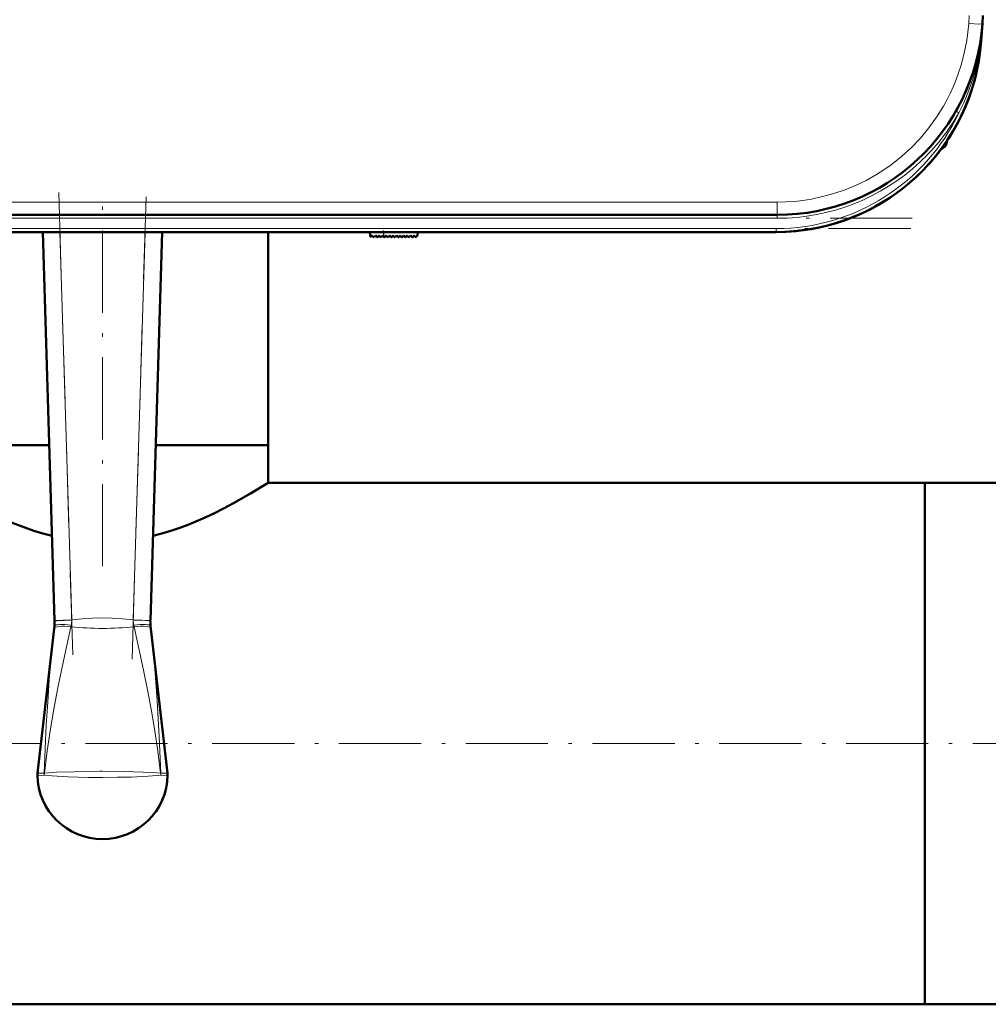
# Model space of a CAD drawing. Extents: x -1358 to 1757, y -1552 to 637.
# Tile 15 of 98: x 285 to 426, y -1548 to -1404. Entities that reach past the tile are written whole.
import ezdxf

# ---------------------------------------------------------------- set-up
doc = ezdxf.new("R2010")
doc.units = 0
doc.linetypes.add('DASHDOT', pattern=[18.5, 12, -3, 0.5, -3])

msp = doc.modelspace()

# ---------------------------------------------------------------- linework, layer by layer
at = {"color": 7, "lineweight": 18}
for p, q in [((423.18, -1404.39), (423.27, -1403.2)), ((425.17, -1404.51), (425.18, -1404.39)), ((424.95, -1406.89), (425, -1406.89)), ((421.44, -1417.23), (421.31, -1417.16)), ((421.75, -1417.39), (421.44, -1417.23)), ((419.94, -1421.59), (419.94, -1421.87)), ((395.25, -1430.44), (198.33, -1430.44)), ((395.25, -1430.44), (395.25, -1432.3)), ((395.25, -1432.8), (395.25, -1432.3)), ((395.25, -1432.8), (198.33, -1432.8)), ((395.08, -1434.3), (198.5, -1434.3)), ((290.58, -1434.8), (292.31, -1491.4)), ((301.28, -1491.4), (303.01, -1434.8)), ((337.86, -1435.53), (337.8, -1434.8)), ((395.08, -1434.3), (395.08, -1434.8)), ((292.31, -1491.4), (289.81, -1491.48)), ((292.31, -1491.4), (292.3, -1491.46)), ((301.28, -1491.46), (301.28, -1491.4)), ((301.28, -1491.4), (303.78, -1491.48)), ((289.74, -1492.62), (289.78, -1492.26)), ((292.22, -1492.16), (292.17, -1492.4)), ((301.41, -1492.4), (301.36, -1492.16)), ((303.8, -1492.26), (303.84, -1492.62)), ((288.31, -1513.78), (288.32, -1513.78)), ((305.27, -1513.78), (305.27, -1513.78))]:
    msp.add_line(p, q, dxfattribs=at)
at = {"color": 7, "lineweight": 50}
for p, q in [((425.26, -1403.2), (425.18, -1404.39)), ((425.18, -1404.39), (425, -1406.89)), ((424.84, -1407.22), (424.85, -1407.22)), ((424.85, -1407.21), (424.85, -1407.21)), ((424.9, -1406.89), (424.91, -1406.83)), ((424.96, -1406.88), (424.91, -1407.26)), ((424.95, -1406.89), (424.91, -1407.25)), ((418.13, -1423.99), (417.83, -1424.35)), ((417.13, -1425.14), (417.33, -1424.91)), ((417.15, -1425.11), (417.13, -1425.14)), ((417.13, -1425.14), (417.14, -1425.13)), ((417.14, -1425.13), (417.13, -1425.14)), ((417.13, -1425.14), (417.13, -1425.14)), ((417.17, -1425.1), (417.16, -1425.1)), ((417.45, -1424.79), (417.3, -1424.95)), ((417.44, -1424.8), (417.3, -1424.95)), ((417.31, -1424.94), (417.37, -1424.87)), ((417.81, -1424.37), (417.79, -1424.4)), ((418.1, -1424.03), (417.83, -1424.36)), ((395.25, -1432.3), (198.33, -1432.3)), ((395.08, -1434.8), (198.5, -1434.8)), ((289.81, -1491.48), (288.07, -1434.8)), ((305.51, -1434.8), (303.78, -1491.48)), ((320.94, -1465.91), (320.94, -1434.8)), ((335.79, -1434.8), (335.84, -1435.38)), ((336.01, -1435.45), (336.16, -1435.3)), ((336.16, -1435.3), (336.3, -1435.5)), ((336.46, -1435.51), (336.67, -1435.3)), ((336.67, -1435.3), (336.81, -1435.5)), ((336.97, -1435.51), (337.18, -1435.3)), ((337.18, -1435.3), (337.32, -1435.5)), ((337.48, -1435.51), (337.69, -1435.3)), ((337.69, -1435.3), (337.83, -1435.5)), ((338.2, -1435.3), (337.99, -1435.51)), ((338.34, -1435.5), (338.2, -1435.3)), ((338.71, -1435.3), (338.5, -1435.51)), ((338.85, -1435.5), (338.71, -1435.3)), ((339.22, -1435.3), (339.01, -1435.51)), ((339.36, -1435.5), (339.22, -1435.3)), ((339.73, -1435.3), (339.52, -1435.51)), ((339.87, -1435.5), (339.73, -1435.3)), ((340.24, -1435.3), (340.03, -1435.51)), ((340.38, -1435.5), (340.24, -1435.3)), ((340.75, -1435.3), (340.54, -1435.51)), ((340.89, -1435.5), (340.75, -1435.3)), ((341.26, -1435.3), (341.05, -1435.51)), ((341.4, -1435.5), (341.26, -1435.3)), ((341.77, -1435.3), (341.56, -1435.51)), ((341.91, -1435.5), (341.77, -1435.3)), ((342.28, -1435.3), (342.07, -1435.51)), ((342.42, -1435.49), (342.28, -1435.3)), ((342.75, -1435.3), (342.58, -1435.5)), ((342.79, -1434.8), (342.75, -1435.3)), ((289.03, -1465.91), (272.64, -1465.91)), ((289.03, -1465.91), (278.08, -1465.91)), ((320.94, -1465.91), (304.56, -1465.91)), ((320.94, -1465.91), (304.56, -1465.91)), ((320.94, -1471.41), (320.94, -1465.91)), ((416.79, -1471.41), (320.94, -1471.41)), ((416.79, -1527.7), (416.79, -1471.41)), ((416.79, -1471.41), (431.79, -1471.41)), ((416.79, -1471.41), (416.79, -1547.51)), ((289.81, -1491.56), (289.81, -1491.48)), ((303.78, -1491.48), (303.77, -1491.56)), ((287.31, -1513.76), (289.78, -1492.27)), ((289.78, -1492.26), (289.78, -1492.27)), ((303.8, -1492.27), (303.8, -1492.26)), ((306.27, -1513.76), (303.8, -1492.27)), ((416.79, -1547.51), (416.79, -1527.7)), ((416.79, -1547.51), (-143.21, -1547.51)), ((416.79, -1547.51), (431.79, -1547.51))]:
    msp.add_line(p, q, dxfattribs=at)
at = {"color": 7, "linetype": 'DASHDOT', "lineweight": 18}
for p, q in [((290.4, -1429.05), (292.48, -1497.16)), ((301.1, -1497.16), (303.18, -1429.05)), ((296.79, -1483.58), (296.79, -1430.36)), ((414.95, -1432.8), (178.64, -1432.8)), ((414.74, -1434.3), (178.85, -1434.3)), ((472.79, -1509.46), (-199.21, -1509.46))]:
    msp.add_line(p, q, dxfattribs=at)
at = {"color": 7, "linetype": 'DASHDOT', "lineweight": 18, "ltscale": 0.028003}
msp.add_line((337.87, -1435.65), (337.78, -1434.53), dxfattribs=at)
at = {"color": 7, "lineweight": 18}
for points in [[(395.25, -1430.44), (396.49, -1430.41), (397.76, -1430.33), (398.99, -1430.19), (400.26, -1429.99), (401.87, -1429.64), (403.5, -1429.19), (405.15, -1428.63), (406.68, -1428), (408.21, -1427.26), (409.71, -1426.42), (410.8, -1425.73), (411.86, -1424.98), (413.36, -1423.8), (414.78, -1422.51), (416.13, -1421.09), (417.37, -1419.6), (418.5, -1418.04), (419.5, -1416.43), (420.03, -1415.48), (420.51, -1414.51), (420.96, -1413.53), (421.36, -1412.55), (422.04, -1410.59), (422.54, -1408.71), (422.9, -1406.87), (423.07, -1405.62), (423.18, -1404.39)], [(424.91, -1407.25), (424.63, -1409.02), (424.26, -1410.76), (423.78, -1412.48), (423.07, -1414.49), (422.45, -1415.96), (421.76, -1417.39)], [(289.81, -1491.56), (289.81, -1491.56), (289.81, -1491.56), (289.84, -1491.55), (290.14, -1491.53), (292.3, -1491.46)], [(292.31, -1491.4), (293.81, -1491.26), (295.33, -1491.17), (296.76, -1491.13), (298.19, -1491.16), (299.73, -1491.26), (301.28, -1491.4)], [(301.28, -1491.46), (303.05, -1491.52), (303.75, -1491.55), (303.77, -1491.56), (303.77, -1491.56)], [(288.3, -1513.78), (288.43, -1510.24), (288.59, -1506.7), (288.79, -1503.42), (289.03, -1500.13), (289.36, -1496.37), (289.74, -1492.62)], [(292.17, -1492.4), (290.8, -1498.74), (290.22, -1501.59), (289.67, -1504.44), (289.18, -1507.31), (288.71, -1510.54), (288.32, -1513.78)], [(305.27, -1513.78), (304.88, -1510.55), (304.4, -1507.32), (303.91, -1504.45), (303.37, -1501.6), (302.79, -1498.75), (301.41, -1492.4)], [(303.84, -1492.62), (304.37, -1497.87), (304.78, -1503.15), (305.08, -1508.46), (305.28, -1513.78)], [(288.3, -1514.06), (287.32, -1514.1), (287.3, -1514.09), (287.29, -1514.09), (287.29, -1514.09)], [(287.31, -1513.76), (287.31, -1513.76), (287.32, -1513.76), (287.43, -1513.76), (288.3, -1513.78)], [(296.79, -1514.4), (294.7, -1514.39), (291.77, -1514.31), (289.38, -1514.17), (288.3, -1514.06)], [(288.31, -1513.78), (290.06, -1513.65), (292.65, -1513.56), (296.38, -1513.51), (296.79, -1513.51)], [(296.79, -1513.51), (299.89, -1513.54), (302.74, -1513.61), (304.24, -1513.69), (305.27, -1513.78)], [(305.28, -1514.06), (303.47, -1514.23), (300.95, -1514.34), (298.99, -1514.38), (296.79, -1514.4)], [(305.28, -1513.78), (306.24, -1513.76), (306.27, -1513.76), (306.27, -1513.76), (306.27, -1513.76)], [(306.29, -1514.09), (306.29, -1514.09), (306.28, -1514.09), (306.17, -1514.1), (305.28, -1514.06)]]:
    msp.add_lwpolyline(points, dxfattribs=at)
at = {"color": 7, "lineweight": 50}
for points in [[(289.43, -1479.15), (288.09, -1478.8), (286.78, -1478.4), (285.44, -1477.94), (284.15, -1477.45), (282.55, -1476.79), (281.03, -1476.1), (279.13, -1475.16), (277.4, -1474.24), (275.88, -1473.38), (274.28, -1472.43), (272.64, -1471.41)], [(320.94, -1471.41), (318.39, -1472.98), (315.91, -1474.39), (314.45, -1475.16), (313.15, -1475.81), (311.77, -1476.46), (309.38, -1477.47), (308.09, -1477.96), (306.75, -1478.42), (305.47, -1478.8), (304.15, -1479.15)]]:
    msp.add_lwpolyline(points, dxfattribs=at)
for centre, radius, start, end in [((395.25, -1402.3), 30, 270, 356), ((395.08, -1404.8), 30, 270, 356), ((424.98, -1406.79), 0.0872, 210.963, 254.4077), ((395.08, -1404.8), 30, 270, 346.5066), ((395.25, -1402.3), 30, 336.0228, 341.4432), ((395.08, -1404.8), 30, 326.3789, 338.6162), ((395.38, -1402.36), 29.86, 330.2994, 333.6542), ((418.69, -1421.5), 1.3, 290.0791, 343.3985), ((418.69, -1421.5), 1.3, 290.0783, 343.3985), ((411.31, -1419.3), 9, 343.3984, 346.4437), ((411.31, -1419.3), 9, 343.3984, 346.444), ((395.08, -1404.8), 30, 320.0609, 323.3274), ((395.08, -1404.8), 30, 317.7896, 319.4459), ((395.36, -1405.04), 29.63, 318.847, 319.971), ((395.47, -1405.13), 29.49, 318.9322, 320.0996), ((335.94, -1435.38), 0.1, 185, 315), ((336.38, -1435.44), 0.1, 215, 315), ((336.89, -1435.44), 0.1, 215, 315), ((337.4, -1435.44), 0.1, 215, 315), ((337.91, -1435.44), 0.1, 215, 315), ((338.42, -1435.44), 0.1, 215, 315), ((338.93, -1435.44), 0.1, 215, 315), ((339.44, -1435.44), 0.1, 215, 315), ((339.96, -1435.44), 0.1, 215, 315), ((340.47, -1435.44), 0.1, 215, 315), ((340.98, -1435.44), 0.1, 215, 315), ((341.49, -1435.44), 0.1, 215, 315), ((342, -1435.44), 0.1, 215, 315), ((342.5, -1435.44), 0.1, 215, 319.585), ((284.77, -1491.71), 5.04, 353.717, 1.7402), ((308.81, -1491.71), 5.04, 178.2598, 186.283), ((289.82, -1514.05), 2.53, 173.4796, 181.0425), ((296.79, -1513.91), 9.5, 181.0875, 269.9999), ((296.79, -1513.91), 9.5, 270, 358.9168), ((303.79, -1514.04), 2.5, 358.92, 6.5602)]:
    msp.add_arc(centre, radius, start, end, dxfattribs=at)
at = {"color": 7, "lineweight": 18}
for centre, radius, start, end in [((364.44, -1400.14), 60.89, 353.6418, 356.0008), ((395.08, -1404.8), 29.5, 270, 334.723), ((395.26, -1402.31), 30.49, 312.9537, 330.3448), ((395.26, -1402.31), 30.49, 269.9925, 312.9526), ((288.86, -1491.42), 3.45, 347.5497, 359.4352), ((304.73, -1491.42), 3.45, 180.5645, 192.4507), ((296.79, -1449.26), 43.39, 263.889, 276.111), ((291.09, -1514.1), 2.8, 173.4602, 179.3066), ((291.09, -1514), 2.79, 175.505, 181.3275), ((302.49, -1514.1), 2.8, 0.6934, 6.5398), ((302.5, -1514), 2.79, 358.6725, 4.495)]:
    msp.add_arc(centre, radius, start, end, dxfattribs=at)
for centre, major_axis, ratio, start_param, end_param in [((423.18, -1404.25), (2, -0.14), 0.069587, 4.717255, 6.283185), ((292.23, -1492.89), (2.49, -0.27), 0.191483, 1.613924, 3.135389), ((292.27, -1492.54), (2.48, -0.27), 0.146033, 1.603676, 3.138652), ((301.32, -1492.54), (2.48, 0.27), 0.146033, 0.00294, 1.537917), ((301.35, -1492.89), (2.49, 0.27), 0.191483, 0.006204, 1.527669)]:
    msp.add_ellipse(centre, major_axis=major_axis, ratio=ratio, start_param=start_param, end_param=end_param, dxfattribs=at)
at = {"color": 7, "lineweight": 50}
for centre, major_axis, ratio, start_param, end_param in [((425.34, -1407.3), (0.494, -0.081), 0.135092, 3.138656, 3.687944), ((425.37, -1407.29), (0.524, -0.085), 0.13753, 3.147561, 3.660275), ((425.4, -1406.92), (0.494, -0.076), 0.164348, 3.1416, 3.606569)]:
    msp.add_ellipse(centre, major_axis=major_axis, ratio=ratio, start_param=start_param, end_param=end_param, dxfattribs=at)

doc.saveas('drawing.dxf')
